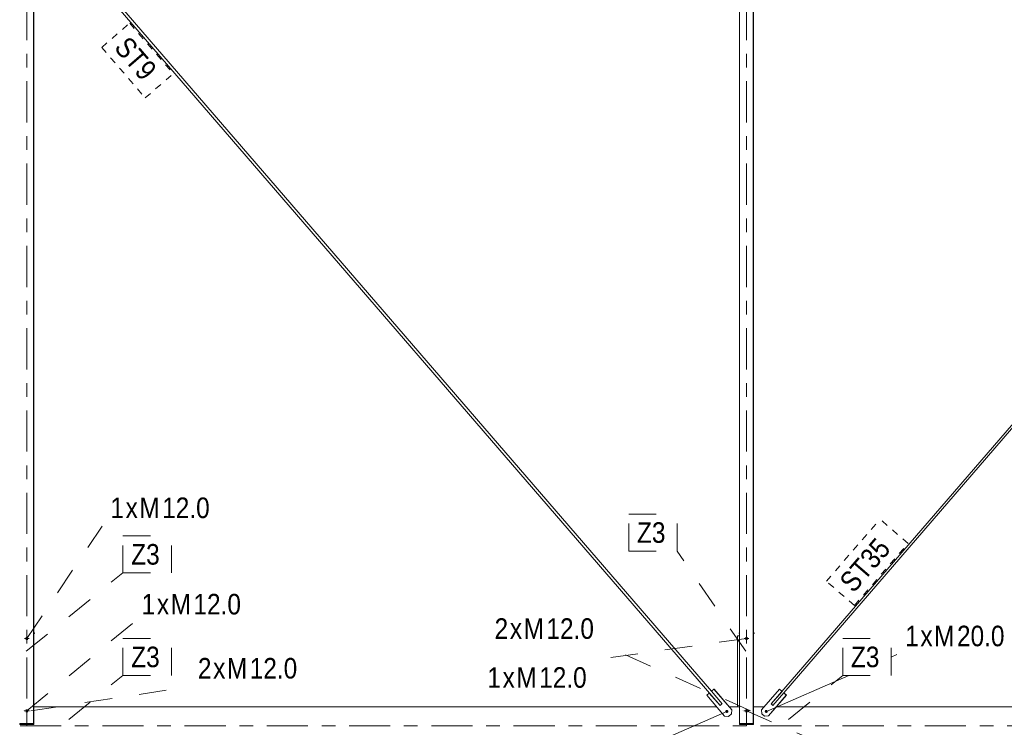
# Model space of a CAD drawing. Header units: millimetres. Extents: x -54 to 556, y -102 to 998.
# Tile 22 of 34: x 52 to 124, y 710 to 761. Entities that reach past the tile are written whole.
import ezdxf

# ---------------------------------------------------------------- set-up
doc = ezdxf.new("R2010")
doc.units = ezdxf.units.MM
for name, pattern in [('XKITLINE00', [0]), ('XKITLINE02', [4, 2, -2]), ('XKITLINE03', [6, 3, -1, 1, -1]), ('XKITLINE04', [3, 0.5, -0.5, 0.5, -0.5, 0.5, -0.5])]:
    doc.linetypes.add(name, pattern=pattern)
for name, color, linetype, lineweight in [('Element', 2, 'Continuous', 0), ('Spoina', 1, 'Continuous', 0), ('Znak elementu', 2, 'Continuous', 0), ('Znak śruby', 4, 'Continuous', 0), ('Śruba', 3, 'Continuous', 0)]:
    doc.layers.add(name, color=color, linetype=linetype, lineweight=lineweight)
doc.styles.add('ARIAL', font='ARIAL.TTF')

msp = doc.modelspace()

# ---------------------------------------------------------------- hatches: boundary and pattern name
at = {"layer": 'Śruba'}
for points in [[(103.6674762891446, 711.0485811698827), (103.6658923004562, 711.0379032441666), (103.6632698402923, 711.0274320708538), (103.6596341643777, 711.0172684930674), (103.6550202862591, 711.0075103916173), (103.6494726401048, 710.9982517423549), (103.6430446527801, 710.989581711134), (103.6357982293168, 710.9815837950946), (103.627803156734, 710.9743350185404), (103.6191364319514, 710.967905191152), (103.6098815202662, 710.9623562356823), (103.6001275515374, 710.9577415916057), (103.5899684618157, 710.9541057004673), (103.5795020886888, 710.9514835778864), (103.5688292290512, 710.9499004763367), (103.5580526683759, 710.9493716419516), (103.547276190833, 710.9499021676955), (103.5366035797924, 710.9514869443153), (103.5261376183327, 710.9541107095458), (103.5159790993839, 710.9577481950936), (103.5062258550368, 710.9623643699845), (103.496971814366, 710.9679147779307), (103.4883060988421, 710.9743459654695), (103.4803121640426, 710.9815959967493), (103.4730669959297, 710.9895950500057), (103.4666403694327, 710.9982660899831), (103.4610941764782, 711.0075256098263), (103.4564818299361, 711.0172844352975), (103.452847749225, 711.0274485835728), (103.4502269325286, 711.0379201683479), (103.4486446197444, 711.0485983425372), (103.4481160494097, 711.0593802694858), (103.4486463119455, 711.0701621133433), (103.4502303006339, 711.0808400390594), (103.4528527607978, 711.0913112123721), (103.4564884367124, 711.1014747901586), (103.461102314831, 711.1112328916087), (103.4666499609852, 711.1204915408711), (103.4730779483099, 711.129161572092), (103.4803243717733, 711.1371594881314), (103.4883194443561, 711.1444082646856), (103.4969861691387, 711.150838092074), (103.5062410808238, 711.1563870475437), (103.5159950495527, 711.1610016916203), (103.5261541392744, 711.1646375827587), (103.5366205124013, 711.1672597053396), (103.5472933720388, 711.1688428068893), (103.5580699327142, 711.1693716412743), (103.568846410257, 711.1688411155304), (103.5795190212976, 711.1672563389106), (103.5899849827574, 711.1646325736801), (103.6001435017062, 711.1609950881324), (103.6098967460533, 711.1563789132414), (103.6191507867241, 711.1508285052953), (103.627816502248, 711.1443973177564), (103.6358104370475, 711.1371472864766), (103.6430556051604, 711.1291482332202), (103.6494822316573, 711.1204771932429), (103.6550284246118, 711.1112176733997), (103.659640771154, 711.1014588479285), (103.6632748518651, 711.0912946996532), (103.6658956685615, 711.0808231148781), (103.6674779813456, 711.0701449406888), (103.6680065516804, 711.0593630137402)], [(106.5408804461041, 711.0477753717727), (106.5392096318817, 711.0371106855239), (106.5365020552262, 711.026661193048), (106.5327837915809, 711.0165275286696), (106.5280906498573, 711.0068072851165), (106.5224678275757, 710.9975940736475), (106.5159694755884, 710.9889766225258), (106.5086581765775, 710.9810379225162), (106.5006043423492, 710.9738544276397), (106.4918855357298, 710.9674953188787), (106.4825857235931, 710.9620218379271), (106.4727944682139, 710.9574866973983), (106.462606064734, 710.9539335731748), (106.4521186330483, 710.9513966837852), (106.4414331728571, 710.9499004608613), (106.4306525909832, 710.9494593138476), (106.4198807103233, 710.950077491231), (106.4092212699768, 710.9517490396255), (106.3987769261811, 710.9544578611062), (106.3886482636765, 710.9581778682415), (106.3789328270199, 710.962873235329), (106.3697241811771, 710.968498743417), (106.3611110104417, 710.9750002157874), (106.3531762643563, 710.9823150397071), (106.3459963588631, 710.9903727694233), (106.3396404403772, 710.9990958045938), (106.3341697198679, 711.0084001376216), (106.3296368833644, 711.0181961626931), (106.3260855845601, 711.0283895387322), (106.3235500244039, 711.038882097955), (106.3220546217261, 711.0495727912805), (106.321613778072, 711.060358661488), (106.3222317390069, 711.0711358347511), (106.3239025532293, 711.0818005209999), (106.3266101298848, 711.0922500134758), (106.3303283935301, 711.1023836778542), (106.3350215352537, 711.1121039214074), (106.3406443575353, 711.1213171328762), (106.3471427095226, 711.129934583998), (106.3544540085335, 711.1378732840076), (106.3625078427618, 711.145056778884), (106.3712266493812, 711.151415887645), (106.3805264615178, 711.1568893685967), (106.3903177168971, 711.1614245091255), (106.400506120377, 711.1649776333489), (106.4109935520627, 711.1675145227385), (106.4216790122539, 711.1690107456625), (106.4324595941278, 711.1694518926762), (106.4432314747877, 711.1688337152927), (106.4538909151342, 711.1671621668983), (106.4643352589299, 711.1644533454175), (106.4744639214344, 711.1607333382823), (106.4841793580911, 711.1560379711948), (106.4933880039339, 711.1504124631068), (106.5020011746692, 711.1439109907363), (106.5099359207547, 711.1365961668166), (106.5171158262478, 711.1285384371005), (106.5234717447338, 711.1198154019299), (106.5289424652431, 711.1105110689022), (106.5334753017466, 711.1007150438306), (106.5370266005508, 711.0905216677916), (106.5395621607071, 711.0800291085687), (106.5410575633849, 711.0693384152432), (106.541498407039, 711.0585525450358)]]:
    msp.add_hatch(color=256, dxfattribs=at).paths.add_polyline_path(points, flags=17)

# ---------------------------------------------------------------- linework, layer by layer
at = {"layer": 'Element', "linetype": 'XKITLINE00', "lineweight": 0}
for p, q in [((52.97026796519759, 710.1800000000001), (52.97026796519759, 829.8199999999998)), ((52.97279156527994, 710.1800000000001), (52.97279156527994, 829.8199999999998)), ((52.99802756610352, 710.1800000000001), (52.99802756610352, 829.8199999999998)), ((53.00055116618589, 710.1800000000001), (53.00055116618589, 829.8199999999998)), ((104.4699661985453, 710.1800000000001), (104.4699661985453, 829.8199999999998)), ((105.4694685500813, 710.1800000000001), (105.4694685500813, 829.8199999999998)), ((105.4719921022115, 710.1800000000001), (105.4719921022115, 829.8199999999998)), ((105.4972276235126, 710.1800000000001), (105.4972276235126, 829.8199999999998)), ((105.4997511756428, 710.1800000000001), (105.4997511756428, 829.8199999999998)), ((106.7983510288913, 711.6037155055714), (155.9259156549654, 768.5386852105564)), ((103.0592850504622, 711.4872751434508), (53.93252290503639, 768.4222313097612)), ((102.4268716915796, 712.526350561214), (54.86771776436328, 767.6445432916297)), ((107.7032731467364, 712.4075339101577), (155.263218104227, 767.5257561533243)), ((53.00055116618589, 716.7887611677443), (53.05030762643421, 716.7887611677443)), ((53.00055116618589, 716.7287611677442), (53.05030762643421, 716.7287611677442)), ((53.05030762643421, 716.7287611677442), (53.05030762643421, 716.7887611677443)), ((104.3395076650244, 711.4000000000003), (104.3395076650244, 716.5788311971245)), ((104.3395076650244, 716.5788311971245), (104.4699661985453, 716.5788311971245)), ((104.4495077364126, 716.7887611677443), (104.4699661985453, 716.7887611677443)), ((104.4495077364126, 716.7287611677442), (104.4495077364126, 716.7887611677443)), ((104.4495077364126, 716.7287611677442), (104.4699661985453, 716.7287611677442)), ((105.4997511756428, 716.7887611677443), (105.5495076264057, 716.7887611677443)), ((105.4997511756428, 716.7287611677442), (105.5495076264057, 716.7287611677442)), ((105.5495076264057, 716.7287611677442), (105.5495076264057, 716.7887611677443)), ((53.00055012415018, 713.4938765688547), (53.00071179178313, 713.4938730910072)), ((53.00081544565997, 712.2821271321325), (53.00071149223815, 713.4973755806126)), ((105.4997501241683, 713.493876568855), (105.4999117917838, 713.4938730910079)), ((105.5000154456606, 712.282127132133), (105.4999114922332, 713.4973756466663)), ((102.4253826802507, 712.5250644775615), (102.6145269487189, 712.6884315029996)), ((103.2091546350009, 711.6167200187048), (102.4253826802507, 712.5250644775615)), ((102.6195743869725, 712.6884310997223), (102.6145269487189, 712.6884315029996)), ((102.6145269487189, 712.6884315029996), (103.920813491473, 711.1745242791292)), ((103.9258609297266, 711.1745238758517), (102.6195743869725, 712.6884310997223)), ((106.0839301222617, 711.1615419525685), (107.3902379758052, 712.6754493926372)), ((107.5793822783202, 712.5120823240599), (106.7955975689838, 711.6037378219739)), ((107.3952495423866, 712.6754082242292), (107.3902379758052, 712.6754493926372)), ((107.3902379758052, 712.6754493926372), (107.5793822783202, 712.5120823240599)), ((107.5830906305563, 712.5131667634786), (107.3952495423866, 712.6754082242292)), ((107.5793822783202, 712.5120823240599), (107.5821360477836, 712.5120597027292)), ((53.00055012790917, 712.2821328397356), (53.00081544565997, 712.2821271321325)), ((102.0849655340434, 712.2310402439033), (102.2741097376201, 712.394407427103)), ((103.3912520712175, 710.7171329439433), (102.0849655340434, 712.2310402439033)), ((102.2741097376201, 712.394407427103), (102.2765585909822, 712.3944072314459)), ((102.2741097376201, 712.394407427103), (103.0578816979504, 711.4860630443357)), ((105.4997501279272, 712.2821328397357), (105.5000154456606, 712.282127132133)), ((107.8895437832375, 712.244190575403), (106.5832358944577, 710.7302830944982)), ((106.588247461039, 710.73024192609), (107.8945553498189, 712.2441494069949)), ((106.9166147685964, 711.4992131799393), (107.7003994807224, 712.4075576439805)), ((107.7054110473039, 712.4075164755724), (107.7003994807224, 712.4075576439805)), ((107.7003994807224, 712.4075576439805), (107.8895437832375, 712.244190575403)), ((107.8945553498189, 712.2441494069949), (107.7054110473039, 712.4075164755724)), ((107.8945553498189, 712.2441494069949), (107.8895437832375, 712.244190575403)), ((53.00054635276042, 711.4000000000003), (102.8020349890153, 711.4000000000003)), ((103.0578816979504, 711.4860630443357), (103.172803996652, 711.585323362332)), ((103.0911077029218, 711.5147608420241), (103.0970202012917, 711.5200789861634)), ((103.0970202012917, 711.5200789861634), (103.1346954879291, 711.5529522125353)), ((103.1346954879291, 711.5529522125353), (103.1727316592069, 711.5854071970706)), ((103.1727316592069, 711.5854071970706), (103.1767745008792, 711.588752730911)), ((103.1767744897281, 711.5887527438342), (103.2091546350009, 711.6167200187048)), ((103.7313139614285, 711.4000000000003), (104.4699661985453, 711.4000000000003)), ((103.920813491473, 711.1745242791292), (103.9001267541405, 710.8924398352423)), ((103.905174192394, 710.8924394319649), (103.9258609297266, 711.1745238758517)), ((103.9258609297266, 711.1745238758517), (103.920813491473, 711.1745242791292)), ((105.4997501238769, 711.4000000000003), (106.2896888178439, 711.4000000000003)), ((106.1046147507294, 710.8794575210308), (106.0839301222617, 711.1615419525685)), ((106.7955975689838, 711.6037378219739), (106.798351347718, 711.603715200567)), ((106.7955975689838, 711.6037378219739), (106.9166147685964, 711.4992131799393)), ((106.7983510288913, 711.6037155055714), (106.8059359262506, 711.5960996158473)), ((106.8059359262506, 711.5960996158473), (106.8277178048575, 711.5765205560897)), ((106.8277178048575, 711.5765205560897), (106.8578602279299, 711.5502245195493)), ((106.8578602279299, 711.5502245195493), (106.8882865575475, 711.5242575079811)), ((106.8882865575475, 711.5242575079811), (106.9108440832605, 711.5055773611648)), ((106.9108440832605, 711.5055773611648), (106.9177211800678, 711.5004954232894)), ((107.1661627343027, 711.4000000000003), (149.9341520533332, 711.4000000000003)), ((103.6731961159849, 710.6964359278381), (103.3912520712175, 710.7171329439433)), ((103.9001267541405, 710.8924398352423), (103.6731961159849, 710.6964359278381)), ((103.6731961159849, 710.6964359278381), (103.6782435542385, 710.6964355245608)), ((103.6782435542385, 710.6964355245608), (103.905174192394, 710.8924394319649)), ((103.905174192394, 710.8924394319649), (103.9001267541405, 710.8924398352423)), ((106.3012896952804, 710.7095860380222), (106.1046147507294, 710.8794575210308)), ((106.5832358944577, 710.7302830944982), (106.3012896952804, 710.7095860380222)), ((106.3063012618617, 710.7095448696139), (106.3012896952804, 710.7095860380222)), ((106.3058647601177, 710.7099218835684), (106.3063012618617, 710.7095448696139)), ((106.3063012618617, 710.7095448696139), (106.588247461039, 710.73024192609)), ((106.588247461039, 710.73024192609), (106.5832358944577, 710.7302830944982)), ((51.97076563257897, 710.1800000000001), (52.97026796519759, 710.1800000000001)), ((51.97171198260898, 710.1), (51.97171198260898, 710.1800000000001)), ((52.99960481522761, 710.1), (51.97171198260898, 710.1)), ((52.97026796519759, 710.1800000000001), (52.97279156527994, 710.1800000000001)), ((52.99960481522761, 710.1800000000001), (52.9712143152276, 710.1800000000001)), ((52.9712143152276, 710.1), (52.9712143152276, 710.1800000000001)), ((52.99802756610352, 710.1800000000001), (53.00055116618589, 710.1800000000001)), ((52.99960481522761, 710.1), (52.99960481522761, 710.1800000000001)), ((104.4699661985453, 710.1800000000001), (105.4694685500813, 710.1800000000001)), ((104.4709125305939, 710.1), (104.4709125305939, 710.1800000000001)), ((105.49880484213, 710.1), (104.4709125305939, 710.1)), ((105.4694685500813, 710.1800000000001), (105.4719921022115, 710.1800000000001)), ((105.49880484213, 710.1800000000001), (105.47041488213, 710.1800000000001)), ((105.47041488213, 710.1), (105.47041488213, 710.1800000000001)), ((105.4972276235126, 710.1800000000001), (105.4997511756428, 710.1800000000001)), ((105.49880484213, 710.1), (105.49880484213, 710.1800000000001))]:
    msp.add_line(p, q, dxfattribs=at)
at = {"layer": 'Spoina', "linetype": 'XKITLINE03', "lineweight": 0}
for p, q in [((52.5, -20), (52.5, 960)), ((105, -20), (105, 960)), ((-20, 710), (439.9999560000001, 710))]:
    msp.add_line(p, q, dxfattribs=at)
at = {"layer": 'Znak elementu', "linetype": 'XKITLINE04', "lineweight": 0}
for p, q in [((57.9521069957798, 759.4777252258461), (59.99631636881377, 761.2415869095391)), ((59.99631636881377, 761.2415869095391), (63.17695171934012, 757.5554222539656)), ((57.9521069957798, 759.4777252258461), (61.13274234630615, 755.7915605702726)), ((61.13274234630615, 755.7915605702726), (63.17695171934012, 757.5554222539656)), ((110.8182936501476, 720.5485225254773), (114.7257732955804, 725.0769830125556)), ((116.7699686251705, 723.3131050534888), (114.7257732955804, 725.0769830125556)), ((112.8624889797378, 718.7846445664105), (116.7699686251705, 723.3131050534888)), ((112.8624889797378, 718.7846445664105), (110.8182936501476, 720.5485225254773))]:
    msp.add_line(p, q, dxfattribs=at)
at = {"layer": 'Znak elementu', "linetype": 'XKITLINE02', "lineweight": 0}
for p, q in [((96.40037914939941, 725.4501251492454), (99.9346076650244, 725.4501251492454)), ((96.40037914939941, 722.7501251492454), (96.40037914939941, 725.4501251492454)), ((99.9346076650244, 722.7501251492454), (99.9346076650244, 725.4501251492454)), ((59.50640766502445, 723.8611251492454), (63.04063618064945, 723.8611251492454)), ((59.50640766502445, 721.1611251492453), (59.50640766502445, 723.8611251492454)), ((63.04063618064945, 721.1611251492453), (63.04063618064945, 723.8611251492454)), ((96.40037914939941, 722.7501251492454), (99.9346076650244, 722.7501251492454)), ((104.9346076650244, 715.4401251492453), (99.9346076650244, 722.7501251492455)), ((52.43540766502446, 715.4401251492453), (59.50640766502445, 721.1611251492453)), ((59.50640766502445, 721.1611251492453), (63.04063618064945, 721.1611251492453)), ((59.50640766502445, 716.3822937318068), (63.04063618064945, 716.3822937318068)), ((59.50640766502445, 713.6822937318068), (59.50640766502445, 716.3822937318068)), ((63.04063618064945, 713.6822937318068), (63.04063618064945, 716.3822937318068)), ((112.0056076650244, 716.3822937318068), (115.5398361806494, 716.3822937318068)), ((112.0056076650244, 713.6822937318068), (112.0056076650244, 716.3822937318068)), ((115.5398361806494, 713.6822937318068), (115.5398361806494, 716.3822937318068)), ((52.43540766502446, 707.9612937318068), (59.50640766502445, 713.6822937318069)), ((59.50640766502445, 713.6822937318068), (63.04063618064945, 713.6822937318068)), ((104.9346076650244, 707.9612937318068), (112.0056076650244, 713.6822937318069)), ((112.0056076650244, 713.6822937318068), (115.5398361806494, 713.6822937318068))]:
    msp.add_line(p, q, dxfattribs=at)
at = {"layer": 'Znak śruby', "linetype": 'XKITLINE02', "lineweight": 0}
for p, q in [((52.48530766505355, 716.3788312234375), (57.98530766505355, 724.5548312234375)), ((52.48810766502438, 711.100000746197), (60.26620766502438, 717.5281007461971)), ((104.9845076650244, 716.3788312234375), (94.3585076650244, 714.8820312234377)), ((105.2786662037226, 711.099995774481), (94.88666620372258, 715.7499957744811)), ((52.77946620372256, 711.099995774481), (64.37146620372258, 712.855595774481)), ((104.9877076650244, 711.100000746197), (114.5137076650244, 706.950000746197))]:
    msp.add_line(p, q, dxfattribs=at)
at = {"layer": 'Znak śruby', "linetype": 'XKITLINE00', "lineweight": 0}
for p, q in [((115.5398361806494, 715.0251834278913), (115.962721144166, 715.2094131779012)), ((106.436721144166, 711.0594131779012), (112.4573380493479, 713.6822937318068)), ((103.5631106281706, 711.0593712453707), (94.0371106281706, 706.9093712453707))]:
    msp.add_line(p, q, dxfattribs=at)
at = {"layer": 'Śruba', "linetype": 'XKITLINE02', "lineweight": 0}
for p, q in [((52.66030766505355, 716.3788312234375), (52.31030766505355, 716.3788312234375)), ((52.44030766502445, 716.4488312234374), (52.41030766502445, 716.4488312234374)), ((52.44030766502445, 716.3088312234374), (52.41030766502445, 716.3088312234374)), ((52.56030766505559, 716.4488312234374), (52.44030766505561, 716.4488312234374)), ((52.56030766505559, 716.3088312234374), (52.44030766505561, 716.3088312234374)), ((105.1595076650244, 716.3788312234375), (104.8095076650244, 716.3788312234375)), ((104.9395076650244, 716.4488312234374), (104.9095076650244, 716.4488312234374)), ((104.9395076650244, 716.3088312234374), (104.9095076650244, 716.3088312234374)), ((105.0595076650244, 716.4488312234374), (104.9395076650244, 716.4488312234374)), ((105.0595076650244, 716.3088312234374), (104.9395076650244, 716.3088312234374)), ((52.22444887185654, 711.1000032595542), (52.21503508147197, 711.1000074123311)), ((52.28810766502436, 711.100000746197), (52.68810766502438, 711.100000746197)), ((52.41030766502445, 711.170000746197), (52.44030766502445, 711.170000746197)), ((52.44593749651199, 711.170000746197), (52.56593749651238, 711.170000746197)), ((52.78417309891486, 711.0999936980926), (52.77475930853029, 711.0999978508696)), ((104.7236488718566, 711.1000032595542), (104.714235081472, 711.1000074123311)), ((104.7877076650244, 711.100000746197), (105.1877076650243, 711.100000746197)), ((104.9095076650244, 711.170000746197), (104.9395076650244, 711.170000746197)), ((104.9459375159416, 711.170000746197), (105.0659375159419, 711.170000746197)), ((105.2833730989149, 711.0999936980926), (105.2739593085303, 711.0999978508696)), ((52.41030766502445, 711.0300007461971), (52.44030766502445, 711.0300007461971)), ((52.44593749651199, 711.0300007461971), (52.56593749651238, 711.0300007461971)), ((104.9095076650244, 711.0300007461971), (104.9395076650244, 711.0300007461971)), ((104.9459375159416, 711.0300007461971), (105.0659375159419, 711.0300007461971))]:
    msp.add_line(p, q, dxfattribs=at)
at = {"layer": 'Śruba', "linetype": 'XKITLINE00', "lineweight": 0}
for p, q in [((103.5536466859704, 711.0593719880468), (103.5725745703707, 711.0593705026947)), ((106.4273244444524, 711.0594903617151), (106.4461178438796, 711.0593359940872))]:
    msp.add_line(p, q, dxfattribs=at)

# ---------------------------------------------------------------- texts
at = {"layer": 'Znak elementu', "style": 'ARIAL', "width": 0.85}
for s, rotation, p in [('ST9', -49.21134502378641, (58.79834500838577, 759.4154257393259)), ('ST35', 49.21134502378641, (112.8001962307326, 719.630883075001))]:
    msp.add_text(s, height=1.5, rotation=rotation, dxfattribs=at).set_placement(p)
for p in [(97.00037914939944, 723.3501251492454), (60.10640766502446, 721.7611251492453), (60.10640766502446, 714.2822937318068), (112.6056076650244, 714.2822937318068)]:
    msp.add_text('Z3', height=1.5, dxfattribs=at).set_placement(p)
at = {"layer": 'Znak śruby', "style": 'ARIAL', "width": 0.85}
for s, p in [('1', (58.58530766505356, 725.1548312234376)), ('x', (59.69785649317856, 725.1548312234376)), ('M', (60.69834477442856, 725.1548312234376)), ('12.0', (62.36460454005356, 725.1548312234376)), ('1', (60.86620766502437, 718.128100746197)), ('x', (61.97875649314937, 718.128100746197)), ('M', (62.97924477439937, 718.128100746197)), ('12.0', (64.64550454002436, 718.128100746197)), ('2', (86.61381464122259, 716.349995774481)), ('M', (88.72685175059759, 716.349995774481)), ('12.0', (90.39311151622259, 716.349995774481)), ('x', (87.72636346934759, 716.349995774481)), ('1', (116.562721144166, 715.8094131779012)), ('x', (117.675269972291, 715.8094131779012)), ('M', (118.675758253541, 715.8094131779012)), ('20.0', (120.342018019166, 715.8094131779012)), ('2', (64.97146620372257, 713.455595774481)), ('M', (67.08450331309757, 713.455595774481)), ('12.0', (68.75076307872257, 713.455595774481)), ('x', (66.08401503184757, 713.455595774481)), ('1', (86.08565610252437, 712.7820312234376)), ('M', (88.19869321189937, 712.7820312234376)), ('12.0', (89.86495297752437, 712.7820312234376)), ('x', (87.19820493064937, 712.7820312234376))]:
    msp.add_text(s, height=1.5, dxfattribs=at).set_placement(p)

doc.saveas('drawing.dxf')
